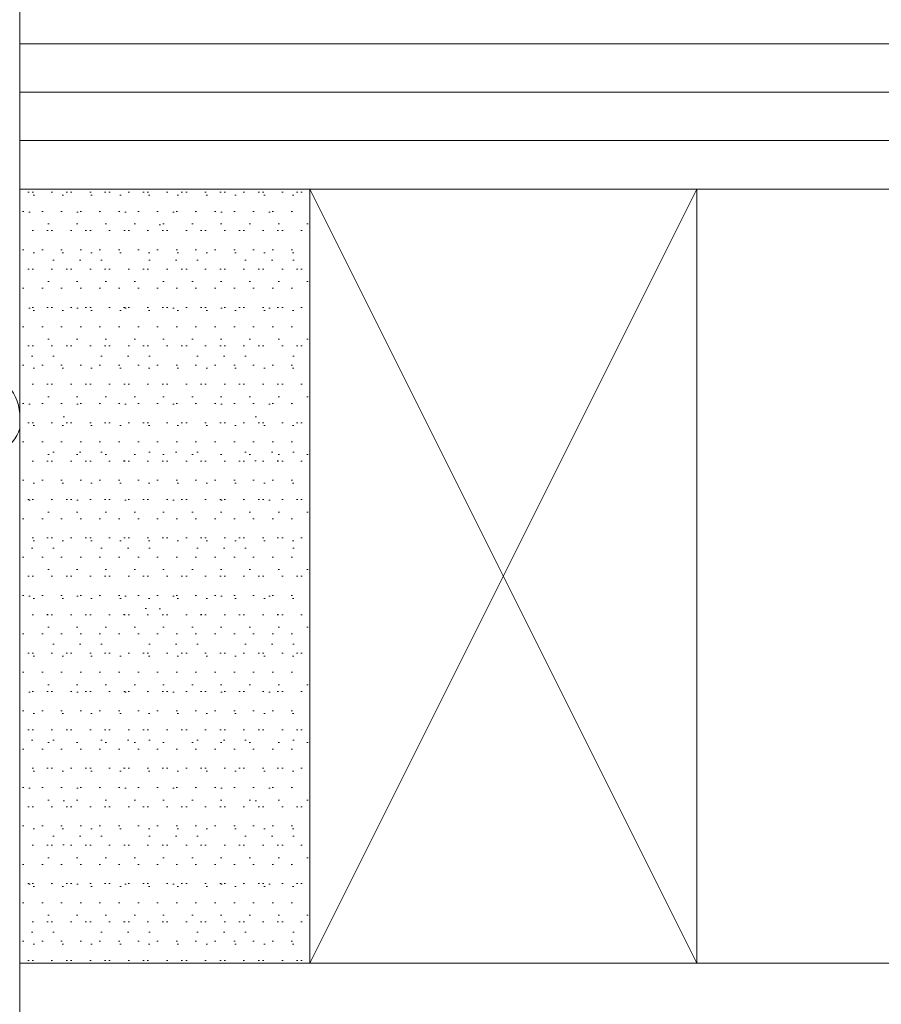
# Model space of a CAD drawing. Header units: inches. Extents: x 44881 to 156022, y 58140 to 83978.
# Tile 102 of 256: x 98563 to 98580, y 72452 to 72473. Entities that reach past the tile are written whole.
import ezdxf

# ---------------------------------------------------------------- set-up
doc = ezdxf.new("R2010")
doc.units = ezdxf.units.IN
for name, color, linetype, lineweight in [('_MB_inne_0.15', 251, 'Continuous', 15), ('_MB_izolacje_0.09', 132, 'Continuous', 9), ('_MB_kreskowanie_szklo_0.09', 157, 'Continuous', 9), ('_MB_kreskowanie_szklo_0.09 @ 1', 157, 'Continuous', 9), ('_MB_kreskowanie_szklo_0.09 @ 1.5', 157, 'Continuous', 9), ('_MB_kreskowanie_szklo_0.09 @ 10', 157, 'Continuous', 9), ('_MB_kreskowanie_szklo_0.09 @ 100', 157, 'Continuous', 9), ('_MB_kreskowanie_szklo_0.09 @ 2', 157, 'Continuous', 9), ('_MB_kreskowanie_szklo_0.09 @ 2.5', 157, 'Continuous', 9), ('_MB_kreskowanie_szklo_0.09 @ 20', 157, 'Continuous', 9), ('_MB_kreskowanie_szklo_0.09 @ 25', 157, 'Continuous', 9), ('_MB_kreskowanie_szklo_0.09 @ 4', 157, 'Continuous', 9), ('_MB_kreskowanie_szklo_0.09 @ 5', 157, 'Continuous', 9), ('_MB_kreskowanie_szklo_0.09 @ 50', 157, 'Continuous', 9), ('_MB_kreskowanie_szklo_0.09 @ 8', 157, 'Continuous', 9), ('_MB_szklo_0.15', 142, 'Continuous', 15)]:
    doc.layers.add(name, color=color, linetype=linetype, lineweight=lineweight)

# ---------------------------------------------------------------- blocks, each defined once
blk = doc.blocks.new('-120927')
at = {"layer": '_MB_izolacje_0.09'}
blk.add_lwpolyline([(2.546, 7.5), (-4.735, 7.5), (-5.12, 7.69), (-8.312, 10.703, 0.192707), (-8.947, 11), (-9.247, 11, 0.521541), (-9.631, 9.99), (-7.842, 7.146, -0.680523), (-8.57, 6.567), (-9.954, 7.366), (-18.575, 7.5, -0.376373), (-19.07, 7.935), (-19.256, 9.348, 0.876976), (-20.744, 9.348), (-20.996, 7.433, 0.032737), (-21, 7.367), (-21, 6), (-21, 1), (-20, 0), (20, 0)], format="xyb", dxfattribs=at)
blk = doc.blocks.new('*U1498')
at = {"layer": '_MB_kreskowanie_szklo_0.09 @ 1'}
h = blk.add_hatch(dxfattribs=at)
h.set_pattern_fill('DOTS', color=256, scale=0.25)
h.set_pattern_definition([(0, (0, -10), (0.198437, 0.396875), [0, -0.396875])])
h.paths.add_polyline_path([(6, -22), (6, -6), (0, -6), (0, -22)])
at = {"layer": '_MB_kreskowanie_szklo_0.09 @ 1.5'}
h = blk.add_hatch(dxfattribs=at)
h.set_pattern_fill('DOTS', color=256, scale=0.25)
h.set_pattern_definition([(0, (0, -10), (0.297656, 0.595312), [0, -0.595312])])
h.paths.add_polyline_path([(6, -22), (6, -6), (0, -6), (0, -22)])
at = {"layer": '_MB_kreskowanie_szklo_0.09 @ 10'}
h = blk.add_hatch(dxfattribs=at)
h.set_pattern_fill('DOTS', color=256, scale=0.25)
h.set_pattern_definition([(0, (0, -10), (1.9844, 3.9688), [0, -3.96875])])
h.paths.add_polyline_path([(6, -22), (6, -6), (0, -6), (0, -22)])
at = {"layer": '_MB_kreskowanie_szklo_0.09 @ 100'}
h = blk.add_hatch(dxfattribs=at)
h.set_pattern_fill('DOTS', color=256, scale=0.25)
h.set_pattern_definition([(0, (0, -10), (19.844, 39.688), [0, -39.688])])
h.paths.add_polyline_path([(6, -22), (6, -6), (0, -6), (0, -22)])
at = {"layer": '_MB_kreskowanie_szklo_0.09 @ 2'}
h = blk.add_hatch(dxfattribs=at)
h.set_pattern_fill('DOTS', color=256, scale=0.25)
h.set_pattern_definition([(0, (0, -10), (0.396875, 0.79375), [0, -0.79375])])
h.paths.add_polyline_path([(6, -22), (6, -6), (0, -6), (0, -22)])
at = {"layer": '_MB_kreskowanie_szklo_0.09 @ 2.5'}
h = blk.add_hatch(dxfattribs=at)
h.set_pattern_fill('DOTS', color=256, scale=0.25)
h.set_pattern_definition([(0, (0, -10), (0.496094, 0.99219), [0, -0.99219])])
h.paths.add_polyline_path([(6, -22), (6, -6), (0, -6), (0, -22)])
at = {"layer": '_MB_kreskowanie_szklo_0.09 @ 20'}
h = blk.add_hatch(dxfattribs=at)
h.set_pattern_fill('DOTS', color=256, scale=0.25)
h.set_pattern_definition([(0, (0, -10), (3.9688, 7.9375), [0, -7.9375])])
h.paths.add_polyline_path([(6, -22), (6, -6), (0, -6), (0, -22)])
at = {"layer": '_MB_kreskowanie_szklo_0.09 @ 25'}
h = blk.add_hatch(dxfattribs=at)
h.set_pattern_fill('DOTS', color=256, scale=0.25)
h.set_pattern_definition([(0, (0, -10), (4.961, 9.922), [0, -9.922])])
h.paths.add_polyline_path([(6, -22), (6, -6), (0, -6), (0, -22)])
at = {"layer": '_MB_kreskowanie_szklo_0.09 @ 4'}
h = blk.add_hatch(dxfattribs=at)
h.set_pattern_fill('DOTS', color=256, scale=0.25)
h.set_pattern_definition([(0, (0, -10), (0.79375, 1.5875), [0, -1.5875])])
h.paths.add_polyline_path([(6, -22), (6, -6), (0, -6), (0, -22)])
at = {"layer": '_MB_kreskowanie_szklo_0.09 @ 5'}
h = blk.add_hatch(dxfattribs=at)
h.set_pattern_fill('DOTS', color=256, scale=0.25)
h.set_pattern_definition([(0, (0, -10), (0.9922, 1.98438), [0, -1.98438])])
h.paths.add_polyline_path([(6, -22), (6, -6), (0, -6), (0, -22)])
at = {"layer": '_MB_kreskowanie_szklo_0.09 @ 50'}
h = blk.add_hatch(dxfattribs=at)
h.set_pattern_fill('DOTS', color=256, scale=0.25)
h.set_pattern_definition([(0, (0, -10), (9.922, 19.844), [0, -19.844])])
h.paths.add_polyline_path([(6, -22), (6, -6), (0, -6), (0, -22)])
at = {"layer": '_MB_kreskowanie_szklo_0.09 @ 8'}
h = blk.add_hatch(dxfattribs=at)
h.set_pattern_fill('DOTS', color=256, scale=0.25)
h.set_pattern_definition([(0, (0, -10), (1.5875, 3.175), [0, -3.175])])
h.paths.add_polyline_path([(6, -22), (6, -6), (0, -6), (0, -22)])
blk = doc.blocks.new('*U363')
at = {"layer": '_MB_inne_0.15'}
blk.add_lwpolyline([(6, -22), (6, -6), (0, -6), (0, -22)], close=True, dxfattribs=at)
blk.add_lwpolyline([(14, -6), (14, -22), (6, -22), (6, -6), (14, -6), (6, -22), (6, -6), (14, -22)], dxfattribs=at)
at = {"layer": '_MB_kreskowanie_szklo_0.09'}
for points in [[(0, -23), (738, -23)], [(0, -24), (738, -24)], [(0, -25), (738, -25)]]:
    blk.add_lwpolyline(points, dxfattribs=at)
at = {"layer": '_MB_szklo_0.15'}
for points in [[(738, 0), (0, 0), (0, -6), (738, -6)], [(738, -22), (0, -22), (0, -26), (738, -26)]]:
    blk.add_lwpolyline(points, dxfattribs=at)
at = {"layer": '_MB_kreskowanie_szklo_0.09', "color": 7}
blk.add_blockref('*U1498', (0, 0), dxfattribs=at)

msp = doc.modelspace()

# ---------------------------------------------------------------- block references
at = {"color": 14, "true_color": 0xa30000, "xscale": -1}
for name, p, rotation in [('*U363', (98562.536, 72447.123), 180), ('-120927', (98551.536, 72473.423), 270)]:
    msp.add_blockref(name, p, dxfattribs=dict(at, rotation=rotation))

doc.saveas('drawing.dxf')
